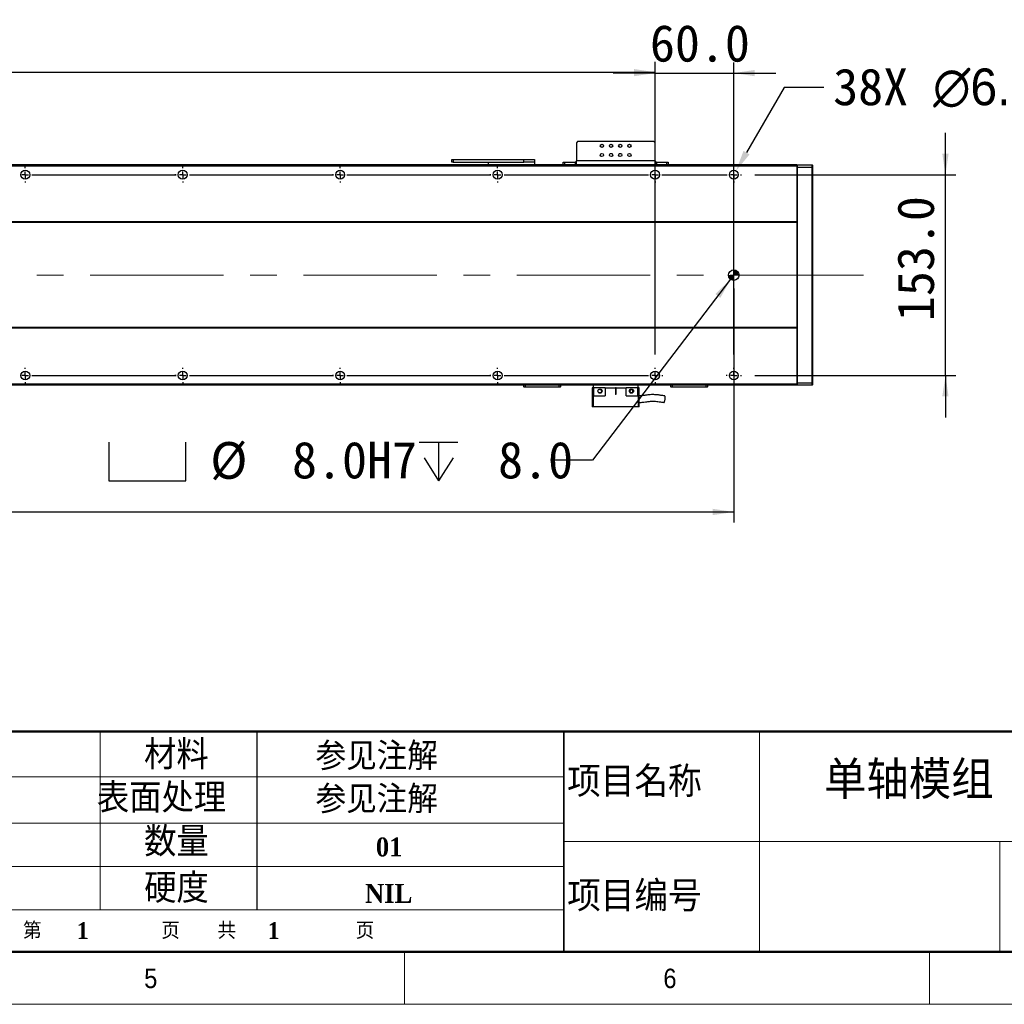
# Model space of a CAD drawing. Header units: millimetres. Extents: x 40 to 3320, y 40 to 2336.
# Tile 6 of 13: x 1787 to 2537, y 40 to 790. Entities that reach past the tile are written whole.
import ezdxf

# ---------------------------------------------------------------- set-up
doc = ezdxf.new("R2010")
doc.units = ezdxf.units.MM
doc.header["$LTSCALE"] = 8
doc.header["$PDSIZE"] = -1
doc.linetypes.add('CENTERX2', pattern=[20.32, 12.7, -2.54, 2.54, -2.54])
doc.layers.add('DIMNS', color=7, linetype='Continuous')
doc.styles.add('SLDTEXTSTYLE0', font='Gothic.ttf', dxfattribs={"width": 0.913})
doc.styles.add('SLDTEXTSTYLE1', font='timesbd.ttf', dxfattribs={"width": 0.933})
doc.styles.add('SLDTEXTSTYLE2', font='txt', dxfattribs={"bigfont": 'bigfont'})
doc.styles.add('SLDTEXTSTYLE3', font='txt', dxfattribs={"bigfont": 'bigfont'})
doc.styles.add('SLDTEXTSTYLE6', font='timesbd.ttf', dxfattribs={"width": 0.933, "bigfont": 'bigfont'})
doc.styles.add('SLDTEXTSTYLE7', font='txt')
doc.dimstyles.new('SLDDIMSTYLE0', dxfattribs={"dimtxt": 28, "dimasz": 16, "dimexe": 0, "dimexo": 0.0625, "dimgap": 7, "dimtad": 2, "dimdec": 1, "dimrnd": 1e-09, "dimzin": 4, "dimdsep": 46, "dimtxsty": 'SLDTEXTSTYLE7', "dimsah": 1, "dimcen": 0.09, "dimadec": 0, "dimazin": 1, "dimtfac": 1, "dimtdec": 1, "dimtmove": 0, "dimatfit": 0, "dimfxl": 0, "dimfrac": 2, "dimtolj": 1, "dimtzin": 12, "dimarcsym": 0})
doc.dimstyles.new('SLDDIMSTYLE3', dxfattribs={"dimtxt": 28, "dimasz": 16, "dimexe": 0, "dimexo": 0.0625, "dimgap": 7, "dimtad": 2, "dimdec": 1, "dimrnd": 1e-09, "dimzin": 4, "dimdsep": 46, "dimtxsty": 'SLDTEXTSTYLE7', "dimsah": 1, "dimcen": 0.09, "dimadec": 0, "dimazin": 1, "dimtfac": 1, "dimtdec": 1, "dimtofl": 0, "dimtmove": 0, "dimatfit": 3, "dimfxl": 0, "dimfrac": 2, "dimtolj": 1, "dimtzin": 12, "dimarcsym": 0})
doc.dimstyles.new('SLDDIMSTYLE6', dxfattribs={"dimtxt": 28, "dimasz": 16, "dimexe": 0, "dimexo": 0.0625, "dimgap": 7, "dimtad": 0, "dimtih": 1, "dimtoh": 1, "dimdec": 1, "dimrnd": 1e-09, "dimzin": 4, "dimdsep": 46, "dimtxsty": 'SLDTEXTSTYLE7', "dimsah": 1, "dimcen": 0, "dimadec": 0, "dimazin": 1, "dimtfac": 1, "dimtdec": 1, "dimtofl": 0, "dimtmove": 0, "dimatfit": 3, "dimfxl": 0, "dimfrac": 2, "dimtolj": 1, "dimtzin": 12, "dimarcsym": 0})
doc.dimstyles.new('SLDDIMSTYLE7', dxfattribs={"dimtxt": 28, "dimasz": 16, "dimexe": 0, "dimexo": 0.0625, "dimgap": 7, "dimtad": 0, "dimtih": 1, "dimtoh": 1, "dimdec": 1, "dimrnd": 1e-09, "dimzin": 12, "dimdsep": 46, "dimtxsty": 'SLDTEXTSTYLE7', "dimsah": 1, "dimcen": 0, "dimadec": 0, "dimazin": 3, "dimtfac": 1, "dimtdec": 1, "dimtofl": 0, "dimtmove": 0, "dimatfit": 3, "dimfxl": 0, "dimfrac": 2, "dimtolj": 1, "dimtzin": 12, "dimarcsym": 0})

# ---------------------------------------------------------------- blocks, each defined once
blk = doc.blocks.new('SW_SYMBOL_HOLE_SPOT')
at = {"layer": 'DIMNS', "color": 0}
for p, q in [((0, 7000), (0, 600)), ((12800, 600), (12800, 7000)), ((0, 600), (12800, 600))]:
    blk.add_line(p, q, dxfattribs=at)
blk = doc.blocks.new('SW_SYMBOL_HOLE_DEPTH')
at = {"layer": 'DIMNS', "color": 0}
for p, q in [((0, 7000), (6400, 7000)), ((3200, 7000), (3200, 600)), ((800, 4440), (3200, 600)), ((5600, 4440), (3200, 600))]:
    blk.add_line(p, q, dxfattribs=at)
blk = doc.blocks.new('_D_25')
at = {"layer": 'DIMNS'}
for p, q in [((2328.54, 592.49), (2223.22, 454.65)), ((2223.22, 454.65), (2191.22, 454.65))]:
    blk.add_line(p, q, dxfattribs=at)
blk.add_solid([(2328.54, 592.49), (2316.91, 581.23), (2320.73, 578.31)], dxfattribs=at)
at = {"layer": 'DIMNS', "xscale": 0.004592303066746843, "yscale": 0.004592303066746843, "zscale": 0.004592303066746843}
for name, p in [('SW_SYMBOL_HOLE_SPOT', (1854.56, 436.11)), ('SW_SYMBOL_HOLE_DEPTH', (2091.28, 436.11))]:
    blk.add_blockref(name, p, dxfattribs=at)
at = {"layer": 'DIMNS', "char_height": 28, "attachment_point": 1, "style": 'SLDTEXTSTYLE7'}
for s, insert in [('%%c', (1931.97, 468.48)), (' 8.0H7 ', (1975.24, 468.75)), (' 8.0', (2132.27, 468.75))]:
    blk.add_mtext(s, dxfattribs=dict(at, insert=insert))
blk = doc.blocks.new('_D_26')
at = {"layer": 'DIMNS'}
for p, q in [((2330.96, 585.5), (2330.96, 407.16)), ((290.96, 578.96), (290.96, 407.16)), ((290.96, 415.16), (2330.96, 415.16))]:
    blk.add_line(p, q, dxfattribs=at)
for points in [[(290.96, 415.16), (306.96, 412.76), (306.96, 417.56)], [(2330.96, 415.16), (2314.96, 417.56), (2314.96, 412.76)]]:
    blk.add_solid(points, dxfattribs=at)
at = {"layer": 'DIMNS', "insert": (1238.82, 451.9), "char_height": 28, "attachment_point": 1, "style": 'SLDTEXTSTYLE7'}
blk.add_mtext('2040.0', dxfattribs=at)
blk = doc.blocks.new('_D_27')
at = {"layer": 'Defpoints', "color": 0}
for p in [(2329.26, 669.22), (2332.66, 675.11)]:
    blk.add_point(p, dxfattribs=at)
at = {"layer": 'DIMNS', "color": 0, "lineweight": -2}
for p, q in [((2369.35, 738.65), (2340.66, 688.96)), ((2399.7, 738.65), (2369.35, 738.65))]:
    blk.add_line(p, q, dxfattribs=at)
at = {"layer": 'DIMNS', "color": 0}
blk.add_solid([(2338.35, 690.3), (2342.97, 687.63), (2332.66, 675.11)], dxfattribs=at)
at = {"layer": 'DIMNS', "color": 0, "insert": (2406.7, 753.12), "char_height": 28, "attachment_point": 1, "style": 'SLDTEXTSTYLE7'}
blk.add_mtext('\\A1;38X {\\fMS PGothic|b0|i0|c128|p34;∅6.8} THROUGH HOLE', dxfattribs=at)
blk = doc.blocks.new('_D_28')
at = {"layer": 'DIMNS'}
for p, q in [((350.96, 688.26), (350.96, 758.29)), ((2270.96, 688.26), (2270.96, 758.29)), ((350.96, 750.29), (2270.96, 750.29))]:
    blk.add_line(p, q, dxfattribs=at)
for points in [[(350.96, 750.29), (366.96, 747.89), (366.96, 752.69)], [(2270.96, 750.29), (2254.96, 752.69), (2254.96, 747.89)]]:
    blk.add_solid(points, dxfattribs=at)
at = {"layer": 'DIMNS', "char_height": 28, "attachment_point": 1, "style": 'SLDTEXTSTYLE7'}
for s, insert in [('=16×120.0(PITCH)', (1196.46, 787.03)), ('1920.0', (1087.02, 787.03))]:
    blk.add_mtext(s, dxfattribs=dict(at, insert=insert))
blk = doc.blocks.new('_D_30')
at = {"layer": 'DIMNS'}
for p, q in [((2492.26, 672.16), (2492.26, 704.16)), ((2347.06, 672.16), (2500.26, 672.16)), ((2492.26, 519.16), (2492.26, 672.16)), ((2347.06, 519.16), (2500.26, 519.16)), ((2492.26, 519.16), (2492.26, 487.16))]:
    blk.add_line(p, q, dxfattribs=at)
for points in [[(2492.26, 672.16), (2494.66, 688.16), (2489.86, 688.16)], [(2492.26, 519.16), (2489.86, 503.16), (2494.66, 503.16)]]:
    blk.add_solid(points, dxfattribs=at)
at = {"layer": 'DIMNS', "insert": (2455.52, 560.6), "char_height": 28, "attachment_point": 1, "rotation": 90, "style": 'SLDTEXTSTYLE7'}
blk.add_mtext('153.0', dxfattribs=at)
blk = doc.blocks.new('_D_32')
at = {"layer": 'DIMNS'}
for p, q in [((2270.96, 535.26), (2270.96, 757.6)), ((2330.96, 535.26), (2330.96, 757.6)), ((2270.96, 749.6), (2238.96, 749.6)), ((2270.96, 749.6), (2330.96, 749.6)), ((2330.96, 749.6), (2362.96, 749.6))]:
    blk.add_line(p, q, dxfattribs=at)
for points in [[(2270.96, 749.6), (2254.96, 752), (2254.96, 747.2)], [(2330.96, 749.6), (2346.96, 747.2), (2346.96, 752)]]:
    blk.add_solid(points, dxfattribs=at)
at = {"layer": 'DIMNS', "insert": (2267.04, 786.34), "char_height": 28, "attachment_point": 1, "style": 'SLDTEXTSTYLE7'}
blk.add_mtext('60.0', dxfattribs=at)
blk = doc.blocks.new('SW_CENTERMARKSYMBOL_2')
at = {"layer": 'DIMNS', "color": 0}
for p, q in [((480, 0), (477.46, 0)), ((480, 0), (477.46, 0)), ((480, 0), (477.46, 0)), ((480, 0), (477.46, 0)), ((480, 0), (477.46, 0)), ((480, 5.08), (480, 5.94)), ((480, 0), (480, 2.54)), ((480, 0), (480, 2.54)), ((480, 0), (480, 2.54)), ((480, 0), (480, 2.54)), ((480, 0), (480, 2.54)), ((480, 0), (480, -2.54)), ((480, 0), (482.54, 0)), ((480, 0), (480, -2.54)), ((480, 0), (482.54, 0)), ((480, 0), (480, -2.54)), ((480, 0), (482.54, 0)), ((480, 0), (480, -2.54)), ((480, 0), (482.54, 0)), ((480, 0), (480, -2.54)), ((480, 0), (482.54, 0)), ((485.08, 0), (485.94, 0)), ((485.08, 0), (594.92, 0)), ((594.92, 0), (594.06, 0)), ((600, 0), (597.46, 0)), ((600, 0), (597.46, 0)), ((600, 0), (597.46, 0)), ((600, 0), (597.46, 0)), ((600, 5.08), (600, 5.94)), ((600, 0), (600, 2.54)), ((600, 0), (600, 2.54)), ((600, 0), (600, 2.54)), ((600, 0), (600, 2.54)), ((600, 0), (600, -2.54)), ((600, 0), (602.54, 0)), ((600, 0), (600, -2.54)), ((600, 0), (602.54, 0)), ((600, 0), (600, -2.54)), ((600, 0), (602.54, 0)), ((600, 0), (600, -2.54)), ((600, 0), (602.54, 0)), ((605.08, 0), (605.94, 0)), ((605.08, 0), (714.92, 0)), ((714.92, 0), (714.06, 0)), ((720, 0), (717.46, 0)), ((720, 0), (717.46, 0)), ((720, 0), (717.46, 0)), ((720, 5.08), (720, 5.94)), ((720, 0), (720, 2.54)), ((720, 0), (720, 2.54)), ((720, 0), (720, 2.54)), ((720, 0), (720, -2.54)), ((720, 0), (722.54, 0)), ((720, 0), (720, -2.54)), ((720, 0), (722.54, 0)), ((720, 0), (720, -2.54)), ((720, 0), (722.54, 0)), ((725.08, 0), (725.94, 0)), ((725.08, 0), (834.92, 0)), ((834.92, 0), (834.06, 0)), ((840, 0), (837.46, 0)), ((840, 0), (837.46, 0)), ((840, 5.08), (840, 5.94)), ((840, 0), (840, 2.54)), ((840, 0), (840, 2.54)), ((840, 0), (840, -2.54)), ((840, 0), (842.54, 0)), ((840, 0), (840, -2.54)), ((840, 0), (842.54, 0)), ((845.08, 0), (845.94, 0)), ((845.08, 0), (954.92, 0)), ((960, 0), (957.46, 0)), ((960, 5.08), (960, 5.94)), ((960, 0), (960, 2.54)), ((960, 0), (960, -2.54)), ((960, 0), (962.54, 0)), ((965.08, 0), (1014.92, 0)), ((1020, 0), (1017.46, 0)), ((1020, 5.08), (1020, 5.94)), ((1020, 0), (1020, 2.54)), ((1020, 0), (1020, -2.54)), ((1020, 0), (1022.54, 0)), ((1025.08, 0), (1025.94, 0)), ((480, -5.08), (480, -5.94)), ((600, -5.08), (600, -5.94)), ((720, -5.08), (720, -5.94)), ((840, -5.08), (840, -5.94)), ((960, -5.08), (960, -5.94)), ((1020, -5.08), (1020, -5.94))]:
    blk.add_line(p, q, dxfattribs=at)
blk = doc.blocks.new('SW_CENTERMARKSYMBOL_3')
at = {"layer": 'DIMNS', "color": 0}
for p, q in [((480, 0), (477.46, 0)), ((480, 0), (477.46, 0)), ((480, 0), (477.46, 0)), ((480, 0), (477.46, 0)), ((480, 0), (477.46, 0)), ((480, 5.08), (480, 5.94)), ((480, 0), (480, 2.54)), ((480, 0), (480, 2.54)), ((480, 0), (480, 2.54)), ((480, 0), (480, 2.54)), ((480, 0), (480, 2.54)), ((480, 0), (480, -2.54)), ((480, 0), (482.54, 0)), ((480, 0), (480, -2.54)), ((480, 0), (482.54, 0)), ((480, 0), (480, -2.54)), ((480, 0), (482.54, 0)), ((480, 0), (480, -2.54)), ((480, 0), (482.54, 0)), ((480, 0), (480, -2.54)), ((480, 0), (482.54, 0)), ((485.08, 0), (485.94, 0)), ((485.08, 0), (594.92, 0)), ((594.92, 0), (594.06, 0)), ((600, 0), (597.46, 0)), ((600, 0), (597.46, 0)), ((600, 0), (597.46, 0)), ((600, 0), (597.46, 0)), ((600, 5.08), (600, 5.94)), ((600, 0), (600, 2.54)), ((600, 0), (600, 2.54)), ((600, 0), (600, 2.54)), ((600, 0), (600, 2.54)), ((600, 0), (600, -2.54)), ((600, 0), (602.54, 0)), ((600, 0), (600, -2.54)), ((600, 0), (602.54, 0)), ((600, 0), (600, -2.54)), ((600, 0), (602.54, 0)), ((600, 0), (600, -2.54)), ((600, 0), (602.54, 0)), ((605.08, 0), (605.94, 0)), ((605.08, 0), (714.92, 0)), ((714.92, 0), (714.06, 0)), ((720, 0), (717.46, 0)), ((720, 0), (717.46, 0)), ((720, 0), (717.46, 0)), ((720, 5.08), (720, 5.94)), ((720, 0), (720, 2.54)), ((720, 0), (720, 2.54)), ((720, 0), (720, 2.54)), ((720, 0), (720, -2.54)), ((720, 0), (722.54, 0)), ((720, 0), (720, -2.54)), ((720, 0), (722.54, 0)), ((720, 0), (720, -2.54)), ((720, 0), (722.54, 0)), ((725.08, 0), (725.94, 0)), ((725.08, 0), (834.92, 0)), ((834.92, 0), (834.06, 0)), ((840, 0), (837.46, 0)), ((840, 0), (837.46, 0)), ((840, 5.08), (840, 5.94)), ((840, 0), (840, 2.54)), ((840, 0), (840, 2.54)), ((840, 0), (840, -2.54)), ((840, 0), (842.54, 0)), ((840, 0), (840, -2.54)), ((840, 0), (842.54, 0)), ((845.08, 0), (845.94, 0)), ((845.08, 0), (954.92, 0)), ((960, 0), (957.46, 0)), ((960, 5.08), (960, 5.94)), ((960, 0), (960, 2.54)), ((960, 0), (960, -2.54)), ((960, 0), (962.54, 0)), ((965.08, 0), (965.94, 0)), ((480, -5.08), (480, -5.94)), ((600, -5.08), (600, -5.94)), ((720, -5.08), (720, -5.94)), ((840, -5.08), (840, -5.94)), ((960, -5.08), (960, -5.94)), ((1020, -147.92), (1020, -147.06)), ((1014.92, -153), (1014.06, -153)), ((1020, -153), (1017.46, -153)), ((1020, -153), (1020, -150.46)), ((1020, -153), (1020, -155.54)), ((1020, -153), (1022.54, -153)), ((1025.08, -153), (1025.94, -153)), ((1020, -158.08), (1020, -158.94))]:
    blk.add_line(p, q, dxfattribs=at)
blk = doc.blocks.new('SW_CENTERMARKSYMBOL_4')
at = {"layer": 'DIMNS', "color": 0}
for p, q in [((1320, 0), (1317.46, 0)), ((1320, 0), (1317.46, 0)), ((1320, 0), (1317.46, 0)), ((1320, 0), (1317.46, 0)), ((1320, 0), (1317.46, 0)), ((1320, 5.08), (1320, 5.94)), ((1320, 0), (1320, 2.54)), ((1320, 0), (1320, 2.54)), ((1320, 0), (1320, 2.54)), ((1320, 0), (1320, 2.54)), ((1320, 0), (1320, 2.54)), ((1320, 0), (1320, -2.54)), ((1320, 0), (1322.54, 0)), ((1320, 0), (1320, -2.54)), ((1320, 0), (1322.54, 0)), ((1320, 0), (1320, -2.54)), ((1320, 0), (1322.54, 0)), ((1320, 0), (1320, -2.54)), ((1320, 0), (1322.54, 0)), ((1320, 0), (1320, -2.54)), ((1320, 0), (1322.54, 0)), ((1325.08, 0), (1325.94, 0)), ((1325.08, 0), (1434.92, 0)), ((1434.92, 0), (1434.06, 0)), ((1440, 0), (1437.46, 0)), ((1440, 0), (1437.46, 0)), ((1440, 0), (1437.46, 0)), ((1440, 0), (1437.46, 0)), ((1440, 5.08), (1440, 5.94)), ((1440, 0), (1440, 2.54)), ((1440, 0), (1440, 2.54)), ((1440, 0), (1440, 2.54)), ((1440, 0), (1440, 2.54)), ((1440, 0), (1440, -2.54)), ((1440, 0), (1442.54, 0)), ((1440, 0), (1440, -2.54)), ((1440, 0), (1442.54, 0)), ((1440, 0), (1440, -2.54)), ((1440, 0), (1442.54, 0)), ((1440, 0), (1440, -2.54)), ((1440, 0), (1442.54, 0)), ((1445.08, 0), (1445.94, 0)), ((1445.08, 0), (1554.92, 0)), ((1554.92, 0), (1554.06, 0)), ((1560, 0), (1557.46, 0)), ((1560, 0), (1557.46, 0)), ((1560, 0), (1557.46, 0)), ((1560, 5.08), (1560, 5.94)), ((1560, 0), (1560, 2.54)), ((1560, 0), (1560, 2.54)), ((1560, 0), (1560, 2.54)), ((1560, 0), (1560, -2.54)), ((1560, 0), (1562.54, 0)), ((1560, 0), (1560, -2.54)), ((1560, 0), (1562.54, 0)), ((1560, 0), (1560, -2.54)), ((1560, 0), (1562.54, 0)), ((1565.08, 0), (1565.94, 0)), ((1565.08, 0), (1674.92, 0)), ((1674.92, 0), (1674.06, 0)), ((1680, 0), (1677.46, 0)), ((1680, 0), (1677.46, 0)), ((1680, 5.08), (1680, 5.94)), ((1680, 0), (1680, 2.54)), ((1680, 0), (1680, 2.54)), ((1680, 0), (1680, -2.54)), ((1680, 0), (1682.54, 0)), ((1680, 0), (1680, -2.54)), ((1680, 0), (1682.54, 0)), ((1685.08, 0), (1685.94, 0)), ((1685.08, 0), (1794.92, 0)), ((1800, 0), (1797.46, 0)), ((1800, 5.08), (1800, 5.94)), ((1800, 0), (1800, 2.54)), ((1800, 0), (1800, -2.54)), ((1800, 0), (1802.54, 0)), ((1805.08, 0), (1805.94, 0)), ((1320, -5.08), (1320, -5.94)), ((1440, -5.08), (1440, -5.94)), ((1560, -5.08), (1560, -5.94)), ((1680, -5.08), (1680, -5.94)), ((1800, -5.08), (1800, -5.94))]:
    blk.add_line(p, q, dxfattribs=at)
blk = doc.blocks.new('SW_CENTERMARKSYMBOL_5')
at = {"layer": 'DIMNS', "color": 0}
for p, q in [((480, 0), (477.46, 0)), ((480, 0), (477.46, 0)), ((480, 0), (477.46, 0)), ((480, 0), (477.46, 0)), ((480, 0), (477.46, 0)), ((480, 5.08), (480, 5.94)), ((480, 0), (480, 2.54)), ((480, 0), (480, 2.54)), ((480, 0), (480, 2.54)), ((480, 0), (480, 2.54)), ((480, 0), (480, 2.54)), ((480, 0), (480, -2.54)), ((480, 0), (482.54, 0)), ((480, 0), (480, -2.54)), ((480, 0), (482.54, 0)), ((480, 0), (480, -2.54)), ((480, 0), (482.54, 0)), ((480, 0), (480, -2.54)), ((480, 0), (482.54, 0)), ((480, 0), (480, -2.54)), ((480, 0), (482.54, 0)), ((485.08, 0), (485.94, 0)), ((485.08, 0), (594.92, 0)), ((594.92, 0), (594.06, 0)), ((600, 0), (597.46, 0)), ((600, 0), (597.46, 0)), ((600, 0), (597.46, 0)), ((600, 0), (597.46, 0)), ((600, 5.08), (600, 5.94)), ((600, 0), (600, 2.54)), ((600, 0), (600, 2.54)), ((600, 0), (600, 2.54)), ((600, 0), (600, 2.54)), ((600, 0), (600, -2.54)), ((600, 0), (602.54, 0)), ((600, 0), (600, -2.54)), ((600, 0), (602.54, 0)), ((600, 0), (600, -2.54)), ((600, 0), (602.54, 0)), ((600, 0), (600, -2.54)), ((600, 0), (602.54, 0)), ((605.08, 0), (605.94, 0)), ((605.08, 0), (714.92, 0)), ((714.92, 0), (714.06, 0)), ((720, 0), (717.46, 0)), ((720, 0), (717.46, 0)), ((720, 0), (717.46, 0)), ((720, 5.08), (720, 5.94)), ((720, 0), (720, 2.54)), ((720, 0), (720, 2.54)), ((720, 0), (720, 2.54)), ((720, 0), (720, -2.54)), ((720, 0), (722.54, 0)), ((720, 0), (720, -2.54)), ((720, 0), (722.54, 0)), ((720, 0), (720, -2.54)), ((720, 0), (722.54, 0)), ((725.08, 0), (725.94, 0)), ((725.08, 0), (834.92, 0)), ((840, 0), (837.46, 0)), ((840, 5.08), (840, 5.94)), ((840, 0), (840, 2.54)), ((840, 0), (840, -2.54)), ((840, 0), (842.54, 0)), ((845.08, 0), (954.92, 0)), ((960, 0), (957.46, 0)), ((960, 5.08), (960, 5.94)), ((960, 0), (960, 2.54)), ((960, 0), (960, -2.54)), ((960, 0), (962.54, 0)), ((965.08, 0), (965.94, 0)), ((480, -5.08), (480, -5.94)), ((600, -5.08), (600, -5.94)), ((720, -5.08), (720, -5.94)), ((840, -5.08), (840, -5.94)), ((960, -5.08), (960, -5.94))]:
    blk.add_line(p, q, dxfattribs=at)
blk = doc.blocks.new('SW_CENTERMARKSYMBOL_6')
at = {"layer": 'DIMNS', "color": 0}
for p, q in [((-360, 5.08), (-360, 5.94)), ((-360, 0), (-360, 2.54)), ((-360, 0), (-360, 2.54)), ((-360, 0), (-360, 2.54)), ((-360, 0), (-360, 2.54)), ((-360, 0), (-360, 2.54)), ((-240, 5.08), (-240, 5.94)), ((-240, 0), (-240, 2.54)), ((-240, 0), (-240, 2.54)), ((-240, 0), (-240, 2.54)), ((-240, 0), (-240, 2.54)), ((-120, 5.08), (-120, 5.94)), ((-120, 0), (-120, 2.54)), ((-120, 0), (-120, 2.54)), ((-120, 0), (-120, 2.54)), ((-5.08, 0), (-5.94, 0)), ((0, 0), (-2.54, 0)), ((0, 0), (-2.54, 0)), ((0, 5.08), (0, 5.94)), ((0, 0), (0, 2.54)), ((0, 0), (0, 2.54)), ((0, 0), (0, -2.54)), ((0, 0), (2.54, 0)), ((0, 0), (0, -2.54)), ((0, 0), (2.54, 0)), ((5.08, 0), (5.94, 0)), ((5.08, 0), (114.92, 0)), ((120, 0), (117.46, 0)), ((120, 5.08), (120, 5.94)), ((120, 0), (120, 2.54)), ((120, 0), (120, -2.54)), ((120, 0), (122.54, 0)), ((125.08, 0), (125.94, 0)), ((-360, 0), (-362.54, 0)), ((-360, 0), (-362.54, 0)), ((-360, 0), (-362.54, 0)), ((-360, 0), (-362.54, 0)), ((-360, 0), (-362.54, 0)), ((-360, 0), (-360, -2.54)), ((-360, 0), (-357.46, 0)), ((-360, 0), (-360, -2.54)), ((-360, 0), (-357.46, 0)), ((-360, 0), (-360, -2.54)), ((-360, 0), (-357.46, 0)), ((-360, 0), (-360, -2.54)), ((-360, 0), (-357.46, 0)), ((-360, 0), (-360, -2.54)), ((-360, 0), (-357.46, 0)), ((-360, -5.08), (-360, -5.94)), ((-354.92, 0), (-354.06, 0)), ((-354.92, 0), (-245.08, 0)), ((-245.08, 0), (-245.94, 0)), ((-240, 0), (-242.54, 0)), ((-240, 0), (-242.54, 0)), ((-240, 0), (-242.54, 0)), ((-240, 0), (-242.54, 0)), ((-240, 0), (-240, -2.54)), ((-240, 0), (-237.46, 0)), ((-240, 0), (-240, -2.54)), ((-240, 0), (-237.46, 0)), ((-240, 0), (-240, -2.54)), ((-240, 0), (-237.46, 0)), ((-240, 0), (-240, -2.54)), ((-240, 0), (-237.46, 0)), ((-240, -5.08), (-240, -5.94)), ((-234.92, 0), (-234.06, 0)), ((-234.92, 0), (-125.08, 0)), ((-125.08, 0), (-125.94, 0)), ((-120, 0), (-122.54, 0)), ((-120, 0), (-122.54, 0)), ((-120, 0), (-122.54, 0)), ((-120, 0), (-120, -2.54)), ((-120, 0), (-117.46, 0)), ((-120, 0), (-120, -2.54)), ((-120, 0), (-117.46, 0)), ((-120, 0), (-120, -2.54)), ((-120, 0), (-117.46, 0)), ((-120, -5.08), (-120, -5.94)), ((-114.92, 0), (-114.06, 0)), ((-114.92, 0), (-5.08, 0)), ((0, -5.08), (0, -5.94)), ((120, -5.08), (120, -5.94))]:
    blk.add_line(p, q, dxfattribs=at)
blk = doc.blocks.new('SW_DOWELSYMBOL_6')
at = {"linetype": 'Continuous', "lineweight": 18}
h = blk.add_hatch(color=0, dxfattribs=at)
edge = h.paths.add_edge_path(flags=0)
edge.add_arc((0, 0), 4, 180, 270)
edge.add_line((0, -4), (0, 0))
edge.add_line((0, 0), (-4, 0))
h = blk.add_hatch(color=0, dxfattribs=at)
edge = h.paths.add_edge_path(flags=0)
edge.add_arc((0, 0), 4, 0, 90)
edge.add_line((0, 4), (0, 0))
edge.add_line((0, 0), (4, 0))
at = {"layer": 'DIMNS', "color": 0}
blk.add_circle((0, 0), 4, dxfattribs=at)

msp = doc.modelspace()

# ---------------------------------------------------------------- linework, layer by layer
at = {"color": 7, "linetype": 'Continuous', "lineweight": 25}
for p, q in [((2211.96, 697.46), (2210.96, 696.46)), ((2210.96, 696.46), (2210.96, 682.66)), ((2269.96, 697.46), (2211.96, 697.46)), ((2270.96, 696.46), (2269.96, 697.46)), ((2270.96, 682.66), (2270.96, 696.46)), ((2115.96, 681.66), (2115.96, 683.66)), ((2115.96, 683.66), (2116.96, 683.66)), ((2116.96, 683.66), (2116.96, 681.66)), ((2116.96, 683.66), (2170.96, 683.66)), ((2170.96, 681.66), (2170.96, 683.66)), ((2170.96, 683.66), (2178.96, 683.66)), ((2178.96, 683.66), (2178.96, 681.66)), ((2378.96, 679.66), (242.96, 679.66)), ((2378.96, 678.66), (242.96, 678.66)), ((2116.96, 681.66), (2115.96, 681.66)), ((2116.96, 681.66), (2170.96, 681.66)), ((2143.96, 679.83), (2143.96, 681.66)), ((2143.96, 679.83), (2178.96, 679.83)), ((2143.96, 679.66), (2143.96, 679.83)), ((2178.96, 681.66), (2170.96, 681.66)), ((2178.96, 681.66), (2178.96, 679.83)), ((2178.96, 679.83), (2178.96, 679.66)), ((2200.96, 679.66), (2200.96, 681.66)), ((2200.96, 681.66), (2201.96, 681.66)), ((2201.96, 681.66), (2201.96, 679.66)), ((2201.96, 681.66), (2209.96, 681.66)), ((2209.96, 681.66), (2209.96, 679.66)), ((2210.96, 681.66), (2209.96, 681.66)), ((2270.96, 682.66), (2210.96, 682.66)), ((2210.96, 679.66), (2210.96, 682.66)), ((2270.96, 682.66), (2270.96, 679.66)), ((2271.96, 681.66), (2270.96, 681.66)), ((2271.96, 681.66), (2271.96, 679.66)), ((2271.96, 681.66), (2279.96, 681.66)), ((2279.96, 679.66), (2279.96, 681.66)), ((2279.96, 681.66), (2280.96, 681.66)), ((2280.96, 681.66), (2280.96, 679.66)), ((2378.96, 679.36), (2379.26, 679.66)), ((2378.96, 679.66), (2378.96, 678.66)), ((2378.96, 678.66), (2378.96, 636.16)), ((2378.96, 677.54), (2379.26, 677.66)), ((2379.26, 679.66), (2379.26, 677.66)), ((2379.26, 679.66), (2390.66, 679.66)), ((2379.26, 677.66), (2379.26, 513.66)), ((2390.66, 677.66), (2379.26, 677.66)), ((2390.66, 677.66), (2390.66, 679.66)), ((2390.96, 679.36), (2390.66, 679.66)), ((2390.66, 513.66), (2390.66, 677.66)), ((2390.96, 677.54), (2390.66, 677.66)), ((2390.96, 679.36), (2390.96, 677.54)), ((2390.96, 677.54), (2390.96, 513.79)), ((2378.96, 636.16), (242.96, 636.16)), ((2378.96, 635.66), (242.96, 635.66)), ((2378.96, 636.16), (2378.96, 635.66)), ((2378.96, 635.66), (2378.96, 555.66)), ((2378.96, 555.66), (242.96, 555.66)), ((2378.96, 555.66), (2378.96, 555.16)), ((2378.96, 555.16), (242.96, 555.16)), ((2378.96, 555.16), (2378.96, 512.66)), ((2378.96, 512.66), (242.96, 512.66)), ((2378.96, 511.66), (242.96, 511.66)), ((2170.96, 510.46), (2170.96, 511.66)), ((2170.96, 510.46), (2171.26, 510.16)), ((2170.96, 510.46), (2171.96, 510.46)), ((2171.96, 511.66), (2171.96, 510.46)), ((2172.09, 510.16), (2171.96, 510.46)), ((2171.96, 510.46), (2197.96, 510.46)), ((2197.84, 510.16), (2197.96, 510.46)), ((2197.96, 510.46), (2197.96, 511.66)), ((2197.96, 510.46), (2198.96, 510.46)), ((2198.66, 510.16), (2198.96, 510.46)), ((2198.96, 511.66), (2198.96, 510.46)), ((2223.96, 509.76), (2223.96, 511.66)), ((2257.96, 509.76), (2257.96, 511.66)), ((2282.96, 510.46), (2282.96, 511.66)), ((2282.96, 510.46), (2283.26, 510.16)), ((2282.96, 510.46), (2283.96, 510.46)), ((2283.96, 511.66), (2283.96, 510.46)), ((2284.09, 510.16), (2283.96, 510.46)), ((2283.96, 510.46), (2309.96, 510.46)), ((2309.84, 510.16), (2309.96, 510.46)), ((2309.96, 510.46), (2309.96, 511.66)), ((2309.96, 510.46), (2310.96, 510.46)), ((2310.66, 510.16), (2310.96, 510.46)), ((2310.96, 511.66), (2310.96, 510.46)), ((2378.96, 513.79), (2379.26, 513.66)), ((2378.96, 512.66), (2378.96, 511.66)), ((2378.96, 511.96), (2379.26, 511.66)), ((2379.26, 513.66), (2379.26, 511.66)), ((2379.26, 513.66), (2390.66, 513.66)), ((2390.66, 511.66), (2379.26, 511.66)), ((2390.96, 513.79), (2390.66, 513.66)), ((2390.66, 511.66), (2390.66, 513.66)), ((2390.96, 511.96), (2390.66, 511.66)), ((2390.96, 513.79), (2390.96, 511.96)), ((2172.09, 510.16), (2171.26, 510.16)), ((2197.84, 510.16), (2172.09, 510.16)), ((2198.66, 510.16), (2197.84, 510.16)), ((2222.96, 509.76), (2222.96, 495.36)), ((2224.16, 509.76), (2222.96, 509.76)), ((2224.16, 503.76), (2223.96, 503.76)), ((2223.96, 495.36), (2223.96, 503.76)), ((2224.16, 509.76), (2224.16, 503.76)), ((2232.96, 509.76), (2224.16, 509.76)), ((2224.16, 503.76), (2232.96, 503.76)), ((2232.96, 509.76), (2240.71, 509.76)), ((2232.96, 509.76), (2232.96, 503.76)), ((2241.21, 509.76), (2240.71, 509.76)), ((2240.71, 509.76), (2240.71, 505.01)), ((2241.21, 509.76), (2248.96, 509.76)), ((2241.21, 505.01), (2241.21, 509.76)), ((2257.76, 509.76), (2248.96, 509.76)), ((2248.96, 503.76), (2248.96, 509.76)), ((2248.96, 503.76), (2257.76, 503.76)), ((2252.34, 508.22), (2252.51, 508.31)), ((2252.34, 508.22), (2252.51, 508.31)), ((2253.97, 507.82), (2254.1, 507.41)), ((2258.96, 509.76), (2257.76, 509.76)), ((2257.76, 503.76), (2257.76, 509.76)), ((2257.96, 503.76), (2257.76, 503.76)), ((2257.96, 503.76), (2257.96, 495.36)), ((2258.96, 495.36), (2258.96, 509.76)), ((2284.09, 510.16), (2283.26, 510.16)), ((2309.84, 510.16), (2284.09, 510.16)), ((2310.66, 510.16), (2309.84, 510.16)), ((2223.96, 495.36), (2222.96, 495.36)), ((2257.96, 495.36), (2223.96, 495.36)), ((2237.96, 495.36), (2237.96, 495.16)), ((2243.96, 495.16), (2243.96, 495.36)), ((2258.96, 495.36), (2257.96, 495.36)), ((2243.96, 495.16), (2237.96, 495.16))]:
    msp.add_line(p, q, dxfattribs=at)
at = {"color": 8, "linetype": 'Continuous', "lineweight": 25}
for p, q in [((2238.21, 688.16), (2236.71, 688.16)), ((2245.21, 688.16), (2243.71, 688.16))]:
    msp.add_line(p, q, dxfattribs=at)
at = {"color": 7, "linetype": 'Continuous', "lineweight": 50}
for p, q in [((3280, 248), (1464, 248)), ((80, 80), (3280, 80))]:
    msp.add_line(p, q, dxfattribs=at)
at = {"color": 7, "linetype": 'Continuous', "lineweight": 18}
for p, q in [((1848, 248), (1848, 112.05)), ((2350.6, 248), (2350.6, 80)), ((1464, 213.26), (2201.48, 213.26)), ((1464, 178.04), (2201.48, 178.04)), ((2201.48, 164), (2674.01, 164)), ((2533.82, 164), (2533.82, 80)), ((1464, 145.04), (2201.48, 145.04)), ((2201.48, 112.05), (1464, 112.05)), ((80, 80), (3280, 80)), ((984, 80), (3280, 80)), ((2080, 80), (2080, 40)), ((2480, 40), (2480, 80)), ((40, 40), (3320, 40))]:
    msp.add_line(p, q, dxfattribs=at)
at = {"color": 7, "linetype": 'Continuous', "lineweight": 35}
msp.add_line((2201.48, 248), (2201.48, 80), dxfattribs=at)
at = {"color": 7, "linetype": 'Continuous', "lineweight": 25}
for centre, radius in [((2230.46, 694.16), 1.25), ((2237.46, 694.16), 1.25), ((2244.46, 694.16), 1.25), ((2251.46, 694.16), 1.25), ((2230.46, 687.16), 1.25), ((2237.46, 687.16), 1.25), ((2244.46, 687.16), 1.25), ((2251.46, 687.16), 1.25), ((1790.96, 672.16), 3.4), ((1910.96, 672.16), 3.4), ((2030.96, 672.16), 3.4), ((2150.96, 672.16), 3.4), ((2270.96, 672.16), 3.4), ((2330.96, 672.16), 3.4), ((2330.96, 595.66), 4), ((1790.96, 519.16), 3.4), ((1910.96, 519.16), 3.4), ((2030.96, 519.16), 3.4), ((2150.96, 519.16), 3.4), ((2270.96, 519.16), 3.4), ((2330.96, 519.16), 3.4), ((2228.96, 507.26), 1.6), ((2252.96, 507.26), 1.6)]:
    msp.add_circle(centre, radius, dxfattribs=at)
msp.add_arc((2240.96, 505.01), 0.25, 180, 0, dxfattribs=at)
for points, knots in [([(2230.1, 507.41), (2230.12, 507.28), (2230.16, 507.02), (2230.06, 506.63), (2229.83, 506.29), (2229.5, 506.02), (2229.08, 505.87), (2228.62, 505.86), (2228.19, 505.99), (2227.96, 506.18), (2227.85, 506.26)], [0, 0, 0, 0, 0.11474, 0.230597, 0.350925, 0.475824, 0.605459, 0.739407, 0.877542, 1, 1, 1, 1]), ([(2228.95, 508.56), (2229.09, 508.54), (2229.37, 508.48), (2229.72, 508.23), (2229.9, 507.98), (2229.97, 507.83), (2229.97, 507.82)], [0, 0, 0, 0, 0.32233, 0.643233, 0.951855, 1, 1, 1, 1]), ([(2252.96, 508.41), (2252.85, 508.4), (2252.62, 508.38), (2252.3, 508.22), (2252.04, 507.98), (2251.87, 507.68), (2251.8, 507.33), (2251.83, 506.98), (2251.97, 506.66), (2252.19, 506.39), (2252.49, 506.2), (2252.83, 506.1), (2253.18, 506.12), (2253.51, 506.23), (2253.8, 506.44), (2254, 506.73), (2254.12, 507.06), (2254.11, 507.29), (2254.1, 507.41)], [0, 0, 0, 0, 0.062492, 0.124997, 0.187493, 0.249992, 0.312493, 0.374992, 0.437493, 0.499996, 0.562497, 0.624993, 0.6875, 0.749994, 0.812501, 0.874998, 0.937499, 1, 1, 1, 1]), ([(2254.1, 507.41), (2254.12, 507.28), (2254.16, 507.02), (2254.06, 506.63), (2253.83, 506.29), (2253.5, 506.02), (2253.08, 505.87), (2252.62, 505.86), (2252.19, 505.99), (2251.96, 506.18), (2251.85, 506.26)], [0, 0, 0, 0, 0.114739, 0.230596, 0.350924, 0.475823, 0.605459, 0.739406, 0.877542, 1, 1, 1, 1]), ([(2252.95, 508.56), (2253.09, 508.54), (2253.37, 508.48), (2253.72, 508.23), (2253.9, 507.98), (2253.97, 507.83), (2253.97, 507.82)], [0, 0, 0, 0, 0.322325, 0.643221, 0.951838, 1, 1, 1, 1]), ([(2278.28, 503.56), (2277.31, 503.71), (2275.5, 504), (2273.03, 504.38), (2270.97, 504.55), (2269.11, 504.59), (2267.08, 504.51), (2265.25, 504.3), (2263.74, 504.09), (2262.73, 503.94), (2261.69, 503.78), (2260.62, 503.67), (2259.71, 503.59), (2259.16, 503.62), (2258.96, 503.63)], [0, 0, 0, 0, 0.155775, 0.290785, 0.396769, 0.474992, 0.57359, 0.704748, 0.75469, 0.807088, 0.861207, 0.915956, 0.970407, 1, 1, 1, 1]), ([(2277.71, 498.66), (2277.75, 498.64), (2277.84, 498.6), (2278.04, 498.87), (2278.25, 499.37), (2278.44, 500.07), (2278.58, 500.87), (2278.66, 501.71), (2278.66, 502.49), (2278.59, 503.11), (2278.46, 503.5), (2278.33, 503.53), (2278.28, 503.54)], [0, 0, 0, 0, 0.057406, 0.163026, 0.266466, 0.369977, 0.474788, 0.581585, 0.690232, 0.799776, 0.908818, 1, 1, 1, 1]), ([(2258.96, 498.65), (2259.2, 498.64), (2259.92, 498.61), (2261.06, 498.7), (2262.74, 498.89), (2264.44, 499.16), (2266.12, 499.39), (2267.57, 499.54), (2269.25, 499.62), (2271.17, 499.56), (2273.2, 499.34), (2275.31, 498.98), (2276.86, 498.74), (2277.71, 498.61)], [0, 0, 0, 0, 0.036867, 0.11254, 0.178518, 0.302805, 0.38427, 0.444528, 0.530288, 0.64734, 0.744746, 0.860355, 1, 1, 1, 1])]:
    msp.add_open_spline(points, degree=3, knots=knots, dxfattribs=at)
at = {"layer": 'DIMNS', "linetype": 'CENTERX2', "lineweight": 18}
msp.add_line((2429.76, 595.66), (192.16, 595.66), dxfattribs=at)
at = {"layer": 'DIMNS', "color": 7}
msp.add_line((1967.46, 248), (1967.46, 112.05), dxfattribs=at)

# ---------------------------------------------------------------- block references
at = {"layer": 'DIMNS'}
for name, p in [('SW_CENTERMARKSYMBOL_2', (1310.96, 672.16)), ('SW_CENTERMARKSYMBOL_3', (1310.96, 672.16)), ('SW_CENTERMARKSYMBOL_4', (470.96, 672.16)), ('SW_DOWELSYMBOL_6', (2330.96, 595.66)), ('SW_CENTERMARKSYMBOL_5', (1310.96, 519.16)), ('SW_CENTERMARKSYMBOL_6', (2150.96, 519.16))]:
    msp.add_blockref(name, p, dxfattribs=at)

# ---------------------------------------------------------------- texts
at = {"color": 7, "linetype": 'Continuous', "lineweight": 0, "attachment_point": 1}
for s, insert, char_height, style in [('材料', (1881.51, 241.38), 22.4, 'SLDTEXTSTYLE3'), ('参见注解', (2012.29, 239.65), 21.167, 'SLDTEXTSTYLE2'), ('单轴模组', (2399.67, 224.64), 25.4, 'SLDTEXTSTYLE6'), ('项目名称', (2204.03, 221.22), 23.283, 'SLDTEXTSTYLE3'), ('表面处理', (1845.56, 208.53), 22.4, 'SLDTEXTSTYLE3'), ('参见注解', (2012.29, 206.8), 21.167, 'SLDTEXTSTYLE2'), ('数量', (1881.57, 175.11), 22.4, 'SLDTEXTSTYLE3'), ('01', (2058.17, 167.11), 14.4, 'SLDTEXTSTYLE1'), ('硬度', (1881.59, 139.72), 22.4, 'SLDTEXTSTYLE3'), ('项目编号', (2204.03, 134.05), 23.283, 'SLDTEXTSTYLE3'), ('NIL', (2049.9, 131.71), 14.4, 'SLDTEXTSTYLE1'), ('第        页', (1789.32, 102.57), 12.8, 'SLDTEXTSTYLE3'), ('1', (1830.32, 102.56), 12.8, 'SLDTEXTSTYLE1'), ('共        页', (1937.49, 102.57), 12.8, 'SLDTEXTSTYLE3'), ('1', (1975.7, 102.56), 12.8, 'SLDTEXTSTYLE1'), ('5', (1881.59, 67.17), 14.82, 'SLDTEXTSTYLE0'), ('6', (2277.26, 67.17), 14.82, 'SLDTEXTSTYLE0')]:
    msp.add_mtext(s, dxfattribs=dict(at, insert=insert, char_height=char_height, style=style))

# ---------------------------------------------------------------- dimensions: what is measured, and where the dimension line sits
at = {"layer": 'DIMNS'}
dim = msp.add_linear_dim(base=(2270.96, 750.29), p1=(350.96, 678.1), p2=(2270.96, 678.1), text='<>=16×120.0(PITCH)', dimstyle='SLDDIMSTYLE3', dxfattribs=at)
dim.commit()
dim.dimension.update_dxf_attribs({"geometry": '_D_28', "text_midpoint": (1294.05, 750.29), "dimtype": 160})
for base, p1, p2, angle, dimstyle, picture, middle in [((2330.96, 749.6), (2270.96, 525.1), (2330.96, 525.1), 0, 'SLDDIMSTYLE0', '_D_32', (2301.53, 749.6)), ((2492.26, 672.16), (2336.9, 519.16), (2336.9, 672.16), 90, 'SLDDIMSTYLE0', '_D_30', (2492.26, 605.21)), ((2330.96, 415.16), (290.96, 589.12), (2330.96, 595.66), 0, 'SLDDIMSTYLE3', '_D_26', (1293.54, 415.16))]:
    dim = msp.add_linear_dim(base=base, p1=p1, p2=p2, angle=angle, dimstyle=dimstyle, dxfattribs=at)
    dim.commit()
    dim.dimension.update_dxf_attribs({"geometry": picture, "text_midpoint": middle, "dimtype": 160})
for p1, p2, text, dimstyle, picture, middle in [((2329.26, 669.22), (2332.66, 675.11), '38X {\\fMS PGothic|b0|i0|c128|p34;<>} THROUGH HOLE', 'SLDDIMSTYLE7', '_D_27', (2632.4, 738.65)), ((2333.39, 598.84), (2328.54, 592.49), '{\\fGDT;v}<>H7 {\\fGDT;x} 8.0\\P', 'SLDDIMSTYLE6', '_D_25', (2022.89, 454.65))]:
    dim = msp.add_diameter_dim_2p(p1=p1, p2=p2, text=text, dimstyle=dimstyle, dxfattribs=at)
    dim.commit()
    dim.dimension.update_dxf_attribs({"geometry": picture, "text_midpoint": middle, "dimtype": 163})

doc.saveas('drawing.dxf')
